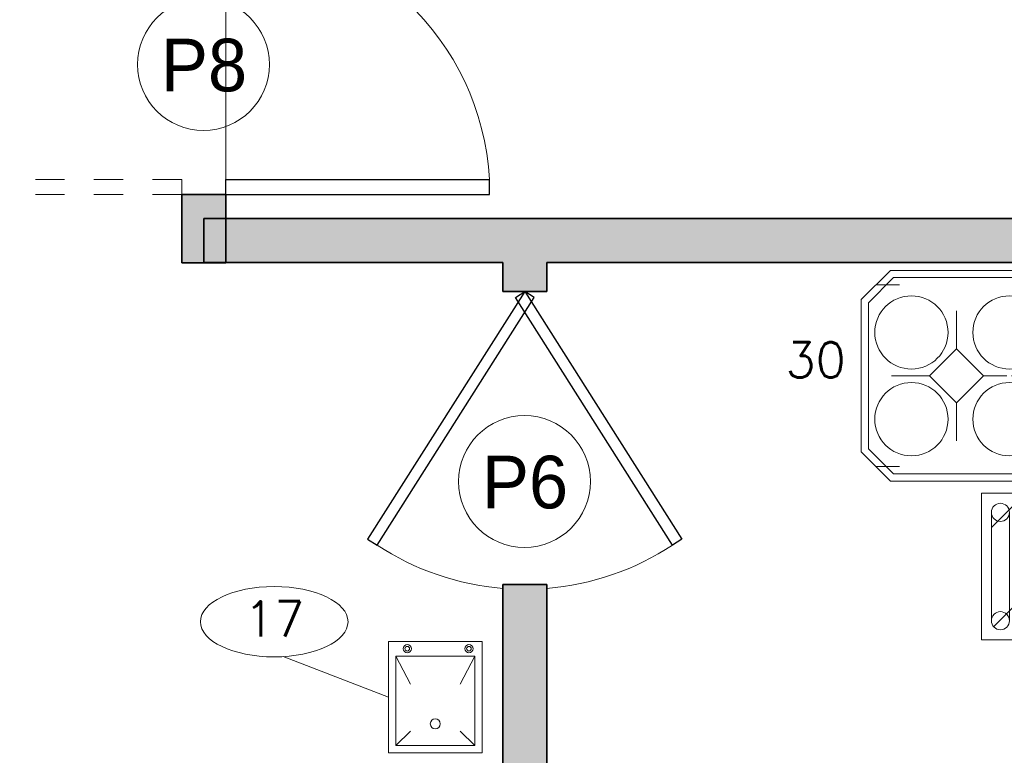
# Model space of a CAD drawing. Header units: metres. Extents: x -33 to 126, y -29 to 31.
# Tile 46 of 75: x -10.64 to -7.28, y -11.2 to -8.69. Entities that reach past the tile are written whole.
import ezdxf

# ---------------------------------------------------------------- set-up
doc = ezdxf.new("R2010")
doc.units = ezdxf.units.M
doc.linetypes.add('Centro _2_', pattern=[0.03175, 0.006350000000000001, -0.004762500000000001, 0.015875, -0.004762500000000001])
doc.linetypes.add('Tracejada', pattern=[0.006350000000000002, 0.003175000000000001, -0.003175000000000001])
for name, color, linetype, lineweight in [('A-DOOR', 31, 'Continuous', 18), ('A-DOOR-IDEN', 31, 'Continuous', 9), ('A-FLOR', 192, 'Continuous', 18), ('A-WALL', 113, 'Continuous', 18), ('A-WALL-PATT', 111, 'Continuous', 35), ('C-FRIO', 7, 'Continuous', 18), ('C-NEUTRO', 7, 'Continuous', 18), ('C-NUMERO', 7, 'Continuous', 18), ('LAYOUT_dwg _2_', 8, 'Continuous', 18)]:
    doc.layers.add(name, color=color, linetype=linetype, lineweight=lineweight)
doc.styles.add('Century Gothic_1', font='GOTHIC.TTF', dxfattribs={"height": 0.1796389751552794})
doc.styles.add('romans_2', font='romans__.ttf', dxfattribs={"height": 0.12})

# ---------------------------------------------------------------- blocks, each defined once
blk = doc.blocks.new('_Porta 90 cm _2_ - _PORTA 90 CM 2-1561947-2-PLANTA COM LAYOUT')
at = {"layer": 'A-DOOR', "lineweight": 25}
for p, q in [((0.399, 0.07499999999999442), (0.399, 0.9752480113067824)), ((0.4500000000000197, 0.9752480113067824), (0.399, 0.9752480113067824)), ((0.4500000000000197, 0.07499999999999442), (0.4500000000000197, 0.9752480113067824)), ((0.4500000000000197, 0.07499999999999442), (0.399, 0.07499999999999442))]:
    blk.add_line(p, q, dxfattribs=at)
at = {"layer": 'A-DOOR', "linetype": 'Tracejada'}
for p, q in [((0.399000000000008, -0.07500000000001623), (0.399000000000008, -0.9391878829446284)), ((0.450000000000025, -0.07500000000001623), (0.450000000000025, -0.9391878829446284))]:
    blk.add_line(p, q, dxfattribs=at)
at = {"layer": 'A-DOOR', "linetype": 'Centro _2_'}
for p, q in [((0.450000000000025, -0.07500000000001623), (0.399000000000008, -0.07500000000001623)), ((0.450000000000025, -0.9391878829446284), (0.399000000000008, -0.9391878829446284))]:
    blk.add_line(p, q, dxfattribs=at)
at = {"layer": 'A-DOOR'}
blk.add_arc((0.4500000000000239, 0.07499999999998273), 0.9016914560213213, 93.24240068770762, 179.9999999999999, dxfattribs=at)
at = {"layer": 'A-DOOR', "linetype": 'Tracejada'}
blk.add_arc((0.5676449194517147, -0.03866443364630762), 1.018293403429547, 182.0449083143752, 259.4722166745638, dxfattribs=at)
blk = doc.blocks.new('M_Bifold-2 Panel - Cópia - 0915 x 2134mm-2540651-2-PLANTA COM LAYOUT')
at = {"layer": 'A-DOOR', "lineweight": 25}
for p, q in [((-0.3447706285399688, 0.536496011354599), (-0.3651955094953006, 0.504333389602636)), ((-0.3651955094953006, 0.504333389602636), (0.4795514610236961, -0.03212338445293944)), ((0.499976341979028, 3.923729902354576e-05), (-0.3447706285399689, 0.5364960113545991)), ((-0.3651955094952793, -0.504254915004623), (0.4795514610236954, 0.03220185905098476)), ((0.499976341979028, 3.923729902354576e-05), (-0.344770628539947, -0.5364175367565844)), ((0.4795514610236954, 0.03220185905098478), (0.499976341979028, 3.923729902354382e-05)), ((0.4795514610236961, -0.03212338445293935), (0.499976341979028, 3.923729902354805e-05)), ((-0.3447706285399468, -0.5364175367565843), (-0.3651955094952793, -0.504254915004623))]:
    blk.add_line(p, q, dxfattribs=at)
at = {"layer": 'A-DOOR', "color": 7}
for radius, start, end in [(0.9193731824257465, 146.7344938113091, 175.317894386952), (0.9193731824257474, 184.6870071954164, 213.265506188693)]:
    blk.add_arc((0.4035271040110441, 3.92372990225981e-05), radius, start, end, dxfattribs=at)
blk = doc.blocks.new('LAYOUT_dwg_A$C4C924C1F-2545345-2-PLANTA COM LAYOUT')
at = {"layer": 'C-NEUTRO'}
for p, q in [((0.1299999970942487, 0.570000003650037), (0.04999999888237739, 0.570000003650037)), ((0.9600000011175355, 0.5700000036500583), (0.8800000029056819, 0.5700000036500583)), ((0.3249999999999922, 0.3519238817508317), (0.3249999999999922, 0.4819238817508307)), ((0.6849999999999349, 0.3519238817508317), (0.6849999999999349, 0.4819238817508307)), ((0.2330761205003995, 0.2600000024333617), (0.1030761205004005, 0.2600000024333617)), ((0.416923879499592, 0.2600000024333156), (0.4969238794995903, 0.2600000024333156)), ((0.593076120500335, 0.2600000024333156), (0.5130761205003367, 0.2600000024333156)), ((0.7769238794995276, 0.2600000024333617), (0.9069238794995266, 0.2600000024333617)), ((0.04999999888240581, -0.04999999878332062), (0.1299999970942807, -0.04999999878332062)), ((0.8800000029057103, -0.0499999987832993), (0.9600000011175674, -0.0499999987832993))]:
    blk.add_line(p, q, dxfattribs=at)
at = {"layer": 'C-NEUTRO', "flags": 128}
for points in [[(0.9100000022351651, -0.09999999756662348), (1.010000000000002, 0), (1.010000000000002, 0.5200000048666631), (0.9100000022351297, 0.6200000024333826), (0.09999999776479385, 0.6200000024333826), (0, 0.5200000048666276), (0, 0), (0.09999999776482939, -0.0999999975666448)], [(0.8996446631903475, -0.07499999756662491), (0.9850000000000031, 0.01035533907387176), (0.9850000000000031, 0.5096446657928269), (0.899644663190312, 0.595000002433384), (0.1103553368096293, 0.595000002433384), (0.02499999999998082, 0.5096446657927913), (0.02499999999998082, 0.01035533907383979), (0.1103553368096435, -0.07499999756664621)]]:
    blk.add_lwpolyline(points, close=True, dxfattribs=at)
for points in [[(0.3249999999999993, 0.1680761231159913), (0.416923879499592, 0.2600000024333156), (0.3249999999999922, 0.3519238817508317), (0.2330761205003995, 0.2600000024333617), (0.3249999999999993, 0.1680761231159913), (0.3249999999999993, 0.0380761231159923)], [(0.6849999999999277, 0.1680761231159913), (0.593076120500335, 0.2600000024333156), (0.6849999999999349, 0.3519238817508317), (0.7769238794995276, 0.2600000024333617), (0.6849999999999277, 0.1680761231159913), (0.6849999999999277, 0.0380761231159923)]]:
    blk.add_lwpolyline(points, dxfattribs=at)
at = {"layer": 'C-NEUTRO'}
for centre in [(0.1712360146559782, 0.4080653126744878), (0.505900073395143, 0.4080653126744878), (0.8387639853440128, 0.4080653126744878), (0.1712360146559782, 0.1119346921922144), (0.505900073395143, 0.1119346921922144), (0.8387639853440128, 0.1119346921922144)]:
    blk.add_circle(centre, 0.1250000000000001, dxfattribs=at)
blk = doc.blocks.new('LAYOUT_dwg_A$C5CBD2756-2545346-2-PLANTA COM LAYOUT')
at = {"layer": 'C-NEUTRO'}
for p, q in [((0.03436803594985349, 0.3832656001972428), (0.1068867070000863, 0.4557842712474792)), ((0.8857656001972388, 0.3832656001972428), (0.9582842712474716, 0.4557842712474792)), ((0.03384494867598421, 0.06506077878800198), (0.03384494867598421, 0.4349392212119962)), ((0.09584494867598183, 0.06506077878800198), (0.09584494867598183, 0.4349392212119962)), ((0.9041550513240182, 0.06506077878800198), (0.9041550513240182, 0.4349392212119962)), ((0.9661550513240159, 0.06506077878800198), (0.9661550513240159, 0.4349392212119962)), ((0.1142343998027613, 0.1167343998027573), (0.0417157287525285, 0.04421572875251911)), ((0.9582842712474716, 0.1167343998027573), (0.8857656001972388, 0.04421572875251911))]:
    blk.add_line(p, q, dxfattribs=at)
at = {"layer": 'C-NEUTRO', "flags": 128}
blk.add_lwpolyline([(0, 0), (1, 0), (1, 0.4999999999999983), (0, 0.4999999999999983), (0, 0), (1, 0)], dxfattribs=at)
at = {"layer": 'C-NEUTRO'}
for centre, radius in [((0.064844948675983, 0.4349392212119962), 0.03100000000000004), ((0.9351550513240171, 0.4349392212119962), 0.03100000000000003), ((0.064844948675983, 0.06506077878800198), 0.03100000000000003), ((0.9351550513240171, 0.06506077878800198), 0.03100000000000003)]:
    blk.add_circle(centre, radius, dxfattribs=at)
blk = doc.blocks.new('LAYOUT_dwg_Bebedouro-27x35-2545348-2-PLANTA COM LAYOUT')
at = {"layer": 'C-FRIO'}
for p, q in [((-0.1505621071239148, 0.133868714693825), (-0.1005621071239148, 0.08386871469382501)), ((0.1544378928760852, 0.1338687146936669), (0.05943789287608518, 0.08386871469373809)), ((-0.1505621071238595, -0.136131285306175), (-0.1005621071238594, -0.08613128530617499))]:
    blk.add_line(p, q, dxfattribs=at)
at = {"layer": 'C-FRIO', "flags": 128}
blk.add_lwpolyline([(0.2044378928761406, -0.1611312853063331), (-0.1755621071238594, -0.1611312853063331), (-0.1755621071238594, 0.158868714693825), (0.2044378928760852, 0.158868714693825)], close=True, dxfattribs=at)
blk.add_lwpolyline([(0.1544378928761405, -0.1361312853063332), (0.1544378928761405, 0.1338687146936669), (-0.1505621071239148, 0.1338687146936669), (-0.1505621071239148, -0.136131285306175), (0.1544378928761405, -0.136131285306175), (0.05943789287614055, -0.0861312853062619)], dxfattribs=at)
at = {"layer": 'C-FRIO'}
for centre, radius in [((0.1804198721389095, 0.09438221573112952), 0.01398340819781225), ((0.1804198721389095, 0.09438221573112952), 0.007905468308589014), ((-0.07611187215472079, -0.001131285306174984), 0.01699122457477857), ((0.1804198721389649, -0.1162323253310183), 0.01398340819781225), ((0.1804198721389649, -0.1162323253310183), 0.007905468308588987)]:
    blk.add_circle(centre, radius, dxfattribs=at)
blk = doc.blocks.new('LAYOUT_dwg_Bebedouro de pressão-2545349-2-PLANTA COM LAYOUT')
at = {"rotation": 180}
blk.add_blockref('LAYOUT_dwg_Bebedouro-27x35-2545348-2-PLANTA COM LAYOUT', (0.2044379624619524, 0.1588686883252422), dxfattribs=at)
blk = doc.blocks.new('LAYOUT_dwg_Elipse-1-2545353-2-PLANTA COM LAYOUT')
at = {"layer": 'C-NUMERO'}
blk.add_ellipse((-0.1386504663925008, -0.000338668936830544), major_axis=(0.2099999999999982, 0), ratio=0.4761904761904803, dxfattribs=at)
blk = doc.blocks.new('LAYOUT_dwg _2_-2545261-2-PLANTA COM LAYOUT')
at = {"layer": 'C-NUMERO'}
blk.add_line((1606.685832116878, 854.9676686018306), (1607.044755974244, 854.8286694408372), dxfattribs=at)
for name, p in [('LAYOUT_dwg_A$C4C924C1F-2545345-2-PLANTA COM LAYOUT', (1608.658843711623, 855.6660451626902)), ('LAYOUT_dwg_A$C5CBD2756-2545346-2-PLANTA COM LAYOUT', (1609.069053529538, 855.0249682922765))]:
    blk.add_blockref(name, p)
at = {"xscale": 1.199999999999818, "yscale": 1.199999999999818, "zscale": 1.199999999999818}
blk.add_blockref('LAYOUT_dwg_Elipse-1-2545353-2-PLANTA COM LAYOUT', (1606.821420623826, 855.087175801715), dxfattribs=at)
at = {"rotation": 270}
blk.add_blockref('LAYOUT_dwg_Bebedouro de pressão-2545349-2-PLANTA COM LAYOUT', (1607.044756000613, 855.0186695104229), dxfattribs=at)
at = {"layer": 'C-NUMERO', "char_height": 0.12, "width": 0.2727267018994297, "line_spacing_factor": 0.9646891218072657, "style": 'romans_2'}
for s, insert, attachment_point in [('30', (1608.400277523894, 856.0403236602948), 1), ('17', (1606.655265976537, 855.1564007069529), 2)]:
    blk.add_mtext(s, dxfattribs=dict(at, insert=insert, attachment_point=attachment_point))
blk = doc.blocks.new('M_Identificador da porta - M_Identificador da porta-1233-2-PLANTA COM LAYOUT')
at = {"layer": 'A-DOOR-IDEN'}
blk.add_circle((-1.702122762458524e-05, -9.087670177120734e-05), 0.003000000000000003, dxfattribs=at)

msp = doc.modelspace()

# ---------------------------------------------------------------- hatches: boundary and pattern name
at = {"layer": 'A-WALL-PATT', "lineweight": 18}
for points in [[(-9.932919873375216, -9.515869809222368), (-9.933744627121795, -9.514587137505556), (-10.0079198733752, -9.514587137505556), (-10.0079198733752, -9.364587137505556), (-9.932919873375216, -9.364587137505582), (-9.932919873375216, -9.282587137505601), (-10.08291987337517, -9.282587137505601), (-10.08291987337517, -9.515869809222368), (-9.985687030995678, -9.515869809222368)], [(-8.987273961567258, -9.514587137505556), (-3.337273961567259, -9.514587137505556), (-3.337273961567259, -9.364587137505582), (-10.0079198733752, -9.364587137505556), (-10.0079198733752, -9.514587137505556), (-9.626299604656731, -9.514587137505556)]]:
    msp.add_hatch(color=7, dxfattribs=at).paths.add_polyline_path(points, flags=0)
h = msp.add_hatch(color=7, dxfattribs=at)
h.paths.add_polyline_path([(-8.837273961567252, -12.51458713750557), (-8.837273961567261, -10.61458713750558), (-8.987273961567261, -10.61458713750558), (-8.987273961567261, -12.51458713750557)], flags=0)
h.paths.add_polyline_path([(-8.98727396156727, -9.614587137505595), (-8.837273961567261, -9.614587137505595), (-8.837273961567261, -9.514587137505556), (-8.987273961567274, -9.514587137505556)], flags=0)

# ---------------------------------------------------------------- linework, layer by layer
at = {"layer": 'A-FLOR'}
msp.add_line((-9.93291987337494, -8.403042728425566), (-9.932919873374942, -9.282587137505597), dxfattribs=at)
at = {"layer": 'A-WALL', "lineweight": 35}
for p, q in [((-10.08291987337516, -9.282587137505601), (-10.08291987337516, -9.515869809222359)), ((-9.932919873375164, -9.282587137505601), (-10.08291987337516, -9.282587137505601)), ((-9.932919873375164, -9.515869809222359), (-9.932919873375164, -9.282587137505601)), ((-3.187273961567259, -9.364587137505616), (-10.0079198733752, -9.364587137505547)), ((-10.0079198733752, -9.364587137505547), (-10.0079198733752, -9.514587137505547)), ((-10.08291987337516, -9.515869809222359), (-9.932919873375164, -9.515869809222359)), ((-10.0079198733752, -9.514587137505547), (-8.987273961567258, -9.514587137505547)), ((-8.987273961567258, -9.514587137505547), (-8.987273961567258, -9.614587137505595)), ((-8.837273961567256, -9.514587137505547), (-3.337273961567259, -9.514587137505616)), ((-8.837273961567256, -9.614587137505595), (-8.837273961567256, -9.514587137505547)), ((-8.987273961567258, -9.614587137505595), (-8.837273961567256, -9.614587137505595)), ((-8.987273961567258, -10.61458713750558), (-8.987273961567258, -12.51458713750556)), ((-8.837273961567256, -10.61458713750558), (-8.987273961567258, -10.61458713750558)), ((-8.837273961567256, -12.51458713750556), (-8.837273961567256, -10.61458713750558))]:
    msp.add_line(p, q, dxfattribs=at)

# ---------------------------------------------------------------- block references
at = {"layer": 'A-DOOR', "color": 7}
for name, p, rotation in [('_Porta 90 cm _2_ - _PORTA 90 CM 2-1561947-2-PLANTA COM LAYOUT', (-10.00791987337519, -8.83258713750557), 270), ('M_Bifold-2 Panel - Cópia - 0915 x 2134mm-2540651-2-PLANTA COM LAYOUT', (-8.912273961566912, -10.11458713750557), 89.99999999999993)]:
    msp.add_blockref(name, p, dxfattribs=dict(at, rotation=rotation))
at = {"layer": 'A-DOOR-IDEN', "xscale": 74.99999999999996, "yscale": 74.99999999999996, "zscale": 74.99999999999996}
for p in [(-10.00791987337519, -8.832587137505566), (-8.912273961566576, -10.2559162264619)]:
    msp.add_blockref('M_Identificador da porta - M_Identificador da porta-1233-2-PLANTA COM LAYOUT', p, dxfattribs=at)
at = {"layer": 'LAYOUT_dwg _2_', "color": 7}
msp.add_blockref('LAYOUT_dwg _2_-2545261-2-PLANTA COM LAYOUT', (-1616.422675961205, -865.827920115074), dxfattribs=at)

# ---------------------------------------------------------------- texts
at = {"layer": 'A-DOOR-IDEN', "char_height": 0.1796389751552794, "width": 0.3397499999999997, "attachment_point": 2, "line_spacing_factor": 0.9841166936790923, "style": 'Century Gothic_1'}
for s, insert in [('P8', (-10.00707798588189, -8.751391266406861)), ('P6', (-8.911432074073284, -10.1747203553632))]:
    msp.add_mtext(s, dxfattribs=dict(at, insert=insert))

doc.saveas('drawing.dxf')
